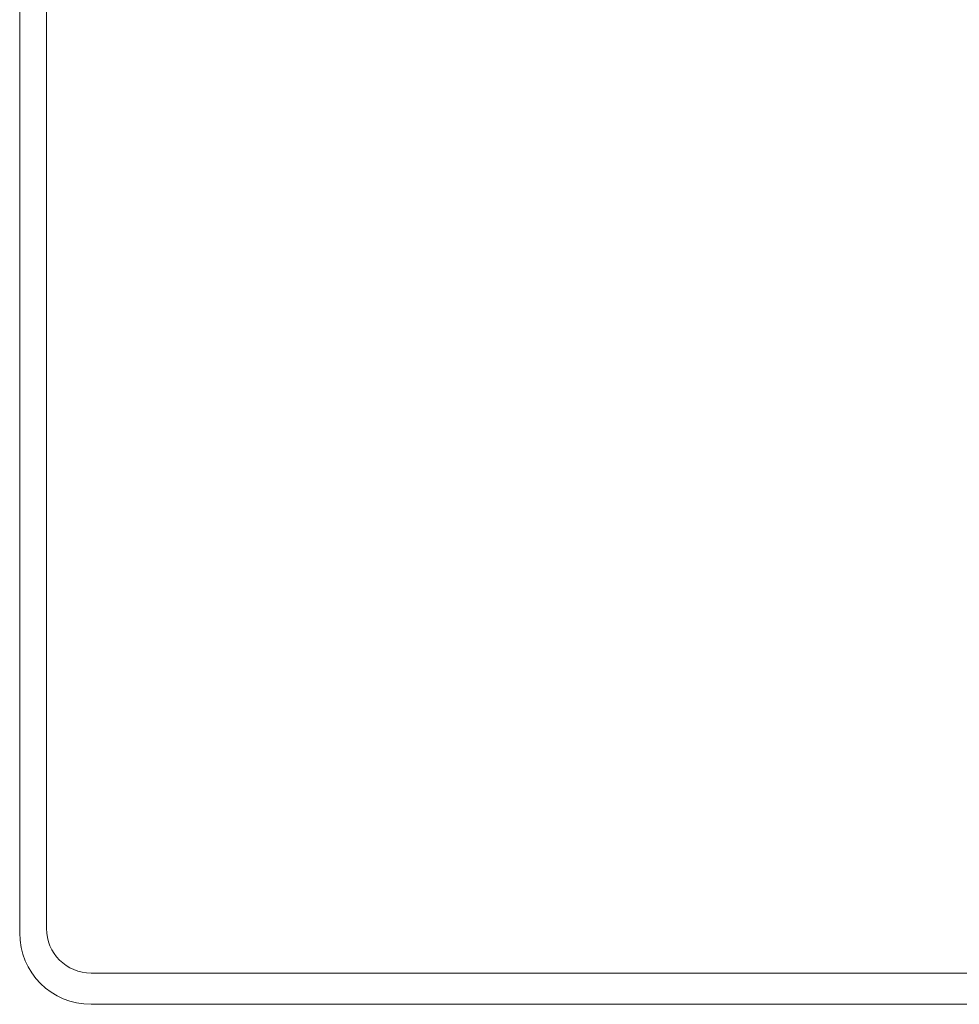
# Model space of a CAD drawing. Header units: millimetres. Extents: x -114 to 74467, y -1893 to 23658.
# Tile 6 of 52: x 12841 to 13052, y 17575 to 17796. Entities that reach past the tile are written whole.
import ezdxf

# ---------------------------------------------------------------- set-up
doc = ezdxf.new("R2010")
doc.units = ezdxf.units.MM
doc.header["$LTSCALE"] = 100
doc.layers.add('AL74----_KEUKEN', color=7, linetype='Continuous')

# ---------------------------------------------------------------- blocks, each defined once
blk = doc.blocks.new('Keukenblok koningspunt SvdT')
at = {"layer": 'AL74----_KEUKEN', "linetype": 'Continuous', "lineweight": 18}
for p, q in [((-492, 1248), (-492, 1728)), ((-486, 1249), (-486, 1727)), ((-96, 1239), (-476, 1239)), ((-96, 1232), (-476, 1232))]:
    blk.add_line(p, q, dxfattribs=at)
for centre, radius in [((-476, 1249), 10), ((-476, 1248), 16)]:
    blk.add_arc(centre, radius, 180, 270, dxfattribs=at)

msp = doc.modelspace()

# ---------------------------------------------------------------- block references
at = {"layer": 'AL74----_KEUKEN'}
msp.add_blockref('Keukenblok koningspunt SvdT', (13332.83, 16343.33), dxfattribs=at)
msp.add_blockref('Keukenblok koningspunt SvdT', (13332.83, 16343.33), dxfattribs=at)

doc.saveas('drawing.dxf')
